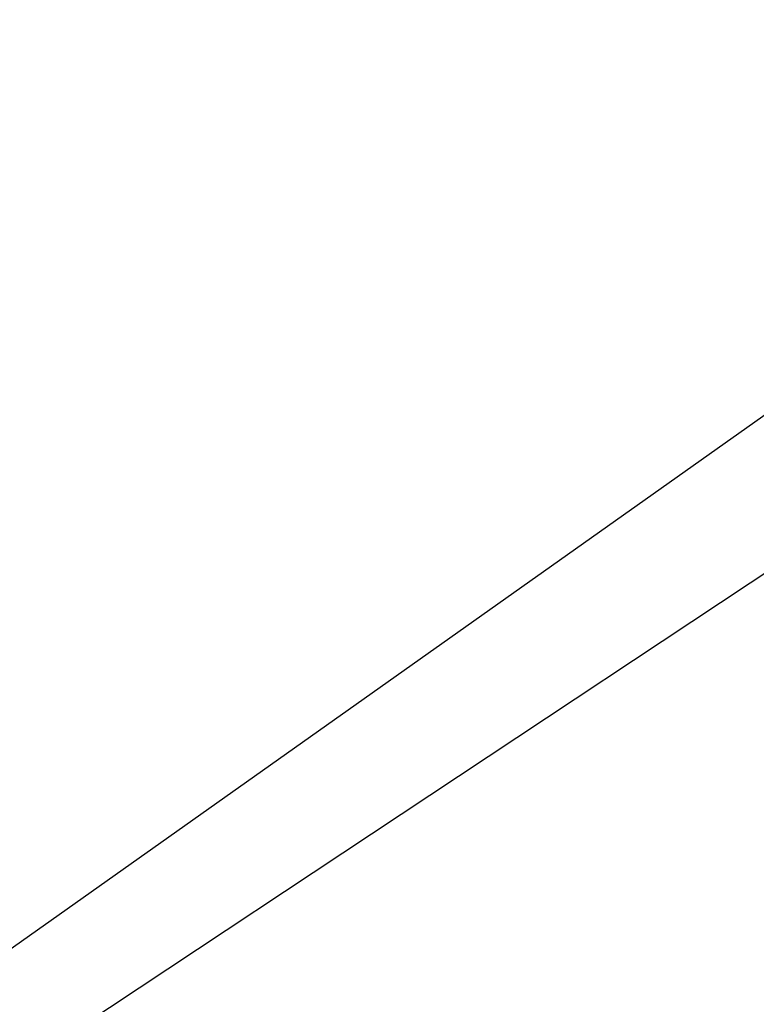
# Model space of a CAD drawing. Header units: millimetres. Extents: x -131 to 131, y -191 to 191.
# Tile 87 of 256: x -73.29197 to -73.28597, y -110.59547 to -110.58744. Entities that reach past the tile are written whole.
import ezdxf

# ---------------------------------------------------------------- set-up
doc = ezdxf.new("R2010")
doc.units = ezdxf.units.MM
doc.layers.get('0').update_dxf_attribs({"color": 8, "linetype": 'CONTINUOUS'})

# ---------------------------------------------------------------- blocks, each defined once
blk = doc.blocks.new('sgBrepBlock__142797360')
at = {"color": 0, "invisible_edges": 15}
blk.add_3dface([(-85.6321522, -105.748117, -3), (-73.2896936, -111.2346427, -3), (-73.9091574, -111.882551, -3)], dxfattribs=at)
blk = doc.blocks.new('sgBrepBlock__164557744')
at = {"color": 0, "invisible_edges": 15}
blk.add_3dface([(-71.7568741, -110.3188256, -1), (-72.5644964, -110.707756, -1), (-73.2896936, -111.2346427, -1)], dxfattribs=at)
blk = doc.blocks.new('sgBrepBlock_Viva$20base_142796336')
at = {"color": 0}
for name in ['sgBrepBlock__142797360', 'sgBrepBlock__164557744']:
    blk.add_blockref(name, (0, 0), dxfattribs=at)
blk = doc.blocks.new('sgBrepBlock__245065360')
at = {"color": 0}
blk.add_polyline3d([(-66.9619926, -110.4151869, -8), (-67.548439, -110.0766019, -8), (-68.1720486, -109.8126506, -8), (-68.823368, -109.6273343, -8), (-69.492524, -109.523462, -8), (-70.1693728, -109.5026085, -8), (-70.8436541, -109.5650899, -8), (-71.5051464, -109.709959, -8), (-72.1438223, -109.9350197, -8), (-72.75, -110.2368603, -8), (-73.3144905, -110.6109052, -8), (-73.8287367, -111.0514844, -8), (-74.2849432, -111.5519191, -8), (-74.6761942, -112.1046231, -8), (-74.996559, -112.7012181, -8), (-75.241181, -113.3326603, -8), (-75.406352, -113.9893777, -8), (-75.4895683, -114.661415, -8), (-75.4895683, -115.338585, -8)], dxfattribs=at)
blk = doc.blocks.new('sgBrepBlock__245065872')
at = {"color": 0}
blk.add_polyline3d([(-75.5, -115, -3), (-75.4895683, -114.661415, -3), (-75.4583128, -114.3241144, -3), (-75.406352, -113.9893777, -3), (-75.3338831, -113.6584745, -3), (-75.241181, -113.3326603, -3), (-75.1285973, -113.0131708, -3), (-74.996559, -112.7012181, -3), (-74.8455671, -112.3979854, -3), (-74.6761942, -112.1046231, -3), (-74.489083, -111.8222439, -3), (-74.2849432, -111.5519191, -3), (-74.064549, -111.294674, -3), (-73.8287367, -111.0514844, -3), (-73.5784007, -110.823273, -3), (-73.3144905, -110.6109052, -3), (-73.0380074, -110.4151869, -3)], dxfattribs=at)
blk = doc.blocks.new('sgBrepBlock__245068432')
at = {"color": 0}
for points in [[(-72.75, -110.2368603, -8), (-73.3144905, -110.6109052, -8), (-73.8287367, -111.0514844, -8), (-74.2849432, -111.5519191, -8), (-74.6761942, -112.1046231, -8), (-74.996559, -112.7012181, -8), (-75.241181, -113.3326603, -8), (-75.406352, -113.9893777, -8), (-75.4895683, -114.661415, -8), (-75.4895683, -115.338585, -8)], [(-75.4583128, -115.6758856, -3), (-75.5, -115, -3), (-75.4895683, -114.661415, -3), (-75.4583128, -114.3241144, -3), (-75.406352, -113.9893777, -3), (-75.3338831, -113.6584745, -3), (-75.241181, -113.3326603, -3), (-75.1285973, -113.0131708, -3), (-74.996559, -112.7012181, -3), (-74.8455671, -112.3979854, -3), (-74.6761942, -112.1046231, -3), (-74.489083, -111.8222439, -3), (-74.2849432, -111.5519191, -3), (-74.064549, -111.294674, -3), (-73.8287367, -111.0514844, -3), (-73.5784007, -110.823273, -3), (-73.3144905, -110.6109052, -3), (-73.0380074, -110.4151869, -3)]]:
    blk.add_polyline3d(points, dxfattribs=at)
blk = doc.blocks.new('sgBrepBlock_Omega+SlimClamp_245064080')
at = {"color": 0}
for name in ['sgBrepBlock__245065360', 'sgBrepBlock__245065872', 'sgBrepBlock__245068432']:
    blk.add_blockref(name, (0, 0), dxfattribs=at)

msp = doc.modelspace()

# ---------------------------------------------------------------- block references
at = {"color": 9}
msp.add_blockref('sgBrepBlock_Viva$20base_142796336', (0, 0), dxfattribs=at)
at = {"color": 7}
msp.add_blockref('sgBrepBlock_Omega+SlimClamp_245064080', (0, 0), dxfattribs=at)

doc.saveas('drawing.dxf')
